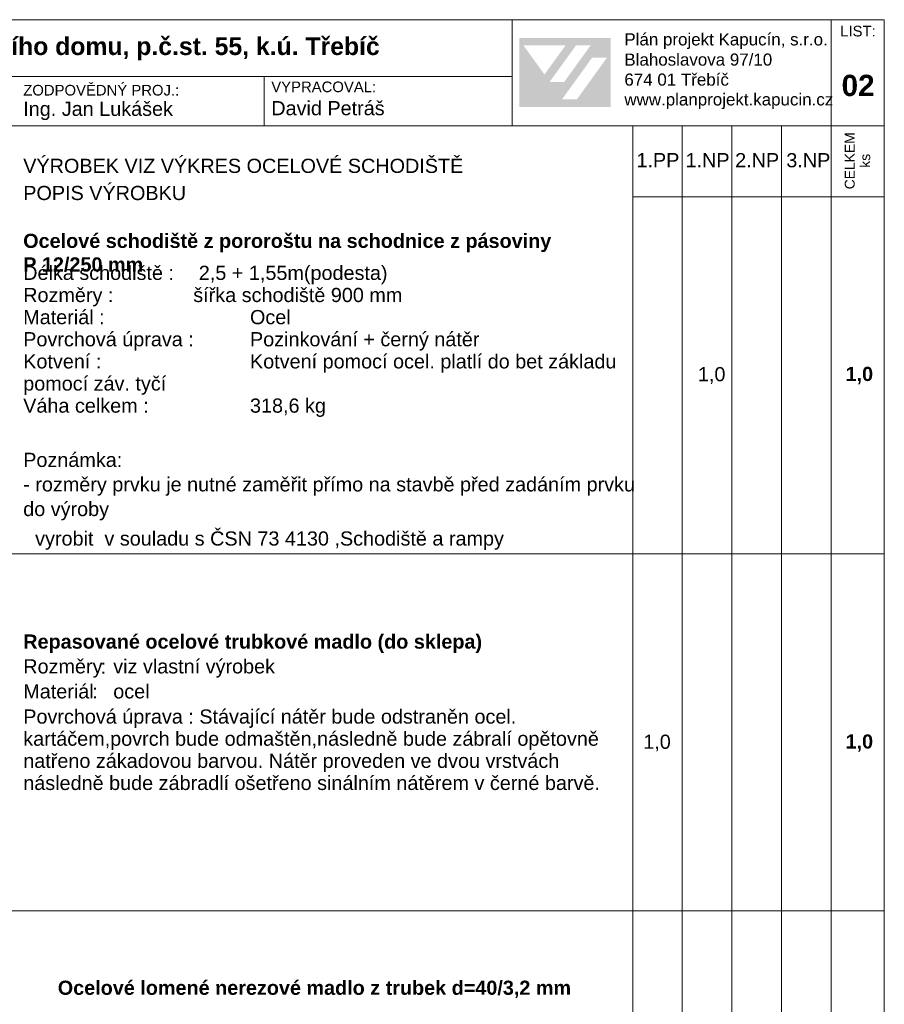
# Model space of a CAD drawing. Header units: millimetres. Extents: x 15381 to 191117, y -190522 to 367005.
# Tile 33 of 79: x 94917 to 107117, y -33472 to -19572. Entities that reach past the tile are written whole.
import ezdxf

# ---------------------------------------------------------------- set-up
doc = ezdxf.new("R2010")
doc.units = ezdxf.units.MM
doc.header["$MEASUREMENT"] = 0
doc.styles.add('GENEROVANÝ_STYL_1', font='txt')
doc.styles.add('GENEROVANÝ_STYL_2', font='txt')

msp = doc.modelspace()

# ---------------------------------------------------------------- hatches: boundary and pattern name
at = {"linetype": 'Continuous', "lineweight": 13}
h = msp.add_hatch(color=1, dxfattribs=at)
h.paths.add_polyline_path([(101965.1, -20803.8), (103255.5, -20803.8), (103255.5, -19830.3), (101965.1, -19830.3)])
h.paths.add_polyline_path([(102024.4, -19933.3), (102619.5, -19934.4), (102322.2, -20345.5)], flags=0)
h.paths.add_polyline_path([(102394.9, -20450.3), (102768.7, -19932.8), (102974.3, -19932.8), (102600.4, -20451.3)], flags=0)
h.paths.add_polyline_path([(102781.2, -20694), (102571.6, -20694), (102994.1, -20108.5), (103203.6, -20108.5)], flags=0)

# ---------------------------------------------------------------- linework, layer by layer
at = {"color": 7, "linetype": 'Continuous', "lineweight": 20}
for p, q in [((107117.4, -19571.8), (88117.4, -19571.8)), ((101867.4, -21071.8), (101867.4, -19571.8)), ((106367.4, -19571.8), (106367.4, -21071.8)), ((107117.4, -47271.8), (107117.4, -19571.8)), ((101867.4, -20371.8), (88117.4, -20371.8)), ((98367.4, -20371.8), (98367.4, -21071.8)), ((107117.4, -21071.8), (88117.4, -21071.8)), ((103567.4, -21071.8), (103567.4, -22071.8)), ((104267.4, -21071.8), (104267.4, -22071.8)), ((104967.4, -21071.8), (104967.4, -22071.8)), ((105667.4, -21071.8), (105667.4, -22071.8)), ((106367.4, -21071.8), (106367.4, -22071.8)), ((107117.4, -22071.8), (103567.4, -22071.8)), ((103567.4, -22071.8), (103567.4, -47271.8)), ((104267.4, -22071.8), (104267.4, -47271.8)), ((104967.4, -22071.8), (104967.4, -47271.8)), ((105667.4, -22071.8), (105667.4, -47271.8)), ((106367.4, -22071.8), (106367.4, -27111.8)), ((107117.4, -27111.8), (88117.4, -27111.8)), ((106367.4, -27111.8), (106367.4, -32151.8)), ((107117.4, -32151.8), (88117.4, -32151.8)), ((106367.4, -32151.8), (106367.4, -37191.8))]:
    msp.add_line(p, q, dxfattribs=at)

# ---------------------------------------------------------------- texts
at = {"color": 7, "linetype": 'Continuous', "lineweight": 20, "attachment_point": 7}
for s, insert, char_height, style in [('\\A1;{\\pql;\\fArial|b0|i0|c238|p38;LIST:}', (106495.5, -19809.9), 150, 'GENEROVANÝ_STYL_1'), ('\\A1;{\\pql;\\fArial|b1|i0|c238|p38;Stavební úpravy polyfunkčního domu, p.č.st. 55, k.ú. Třebíč}', (90139.9, -20146.2), 250, 'GENEROVANÝ_STYL_2'), ('\\A1;{\\pql;\\fArial|b0|i0|c238|p38;Plán projekt Kapucín, s.r.o.}', (103449.6, -19986.8), 171.134, 'GENEROVANÝ_STYL_1'), ('\\A1;{\\pql;\\fArial|b0|i0|c238|p38;Blahoslavova 97/10}', (103449.6, -20222.9), 171.134, 'GENEROVANÝ_STYL_1'), ('\\A1;{\\pql;\\fArial|b0|i0|c238|p38;674 01 Třebíč}', (103449.6, -20505.5), 171.134, 'GENEROVANÝ_STYL_1'), ('\\A1;{\\pql;\\fArial|b1|i0|c238|p38;02}', (106514.7, -20653.9), 300, 'GENEROVANÝ_STYL_2'), ('\\A1;{\\pql;\\fArial|b0|i0|c238|p38;ZODPOVĚDNÝ PROJ.:}', (94967.4, -20644.5), 150, 'GENEROVANÝ_STYL_1'), ('\\A1;{\\pql;\\fArial|b0|i0|c238|p38;VYPRACOVAL:}', (98467.4, -20597.2), 150, 'GENEROVANÝ_STYL_1'), ('\\A1;{\\pql;\\fArial|b0|i0|c238|p38;David Petráš}', (98467.4, -20923.4), 200, 'GENEROVANÝ_STYL_1'), ('\\A1;{\\pql;\\fArial|b0|i0|c238|p38;www.planprojekt.kapucin.cz}', (103449.6, -20834.4), 171, 'GENEROVANÝ_STYL_1'), ('\\A1;{\\pql;\\fArial|b0|i0|c238|p38;Ing. Jan Lukášek}', (94967.4, -20990), 200, 'GENEROVANÝ_STYL_1'), ('\\A1;{\\pql;\\fArial|b0|i0|c238|p38;VÝROBEK VIZ VÝKRES\\fArial|b0|i0|c238|p38; OCELOVÉ SCHODIŠTĚ\\fArial|b0|i0|c238|p38; }', (94967.4, -21737.8), 200, 'GENEROVANÝ_STYL_1'), ('\\A1;{\\pql;\\fArial|b0|i0|c238|p38;1.PP}', (103620.3, -21654.7), 200, 'GENEROVANÝ_STYL_1'), ('\\A1;{\\pql;\\fArial|b0|i0|c238|p38;1.NP}', (104312.9, -21654.7), 200, 'GENEROVANÝ_STYL_1'), ('\\A1;{\\pql;\\fArial|b0|i0|c238|p38;2.NP}', (105012.9, -21654.7), 200, 'GENEROVANÝ_STYL_1'), ('\\A1;{\\pql;\\fArial|b0|i0|c238|p38;3\\fArial|b0|i0|c238|p38;.NP}', (105734.7, -21658.1), 200, 'GENEROVANÝ_STYL_1'), ('\\A1;{\\pql;\\fArial|b0|i0|c238|p38;POPIS VÝROBKU}', (94967.4, -22121), 200, 'GENEROVANÝ_STYL_1'), ('\\A1;{\\pql;\\fArial|b1|i0|c238|p38;Ocelové schodiště z \\fArial|b1|i0|c238|p38;p\\fArial|b1|i0|c238|p38;ororoštu na schodnice z pásoviny\\P\\pql;\\fArial|b1|i0|c238|p38;P 12/250 mm\\P\\pql;\\fArial|b1|i0|c238|p38;}', (94966.7, -23132.9), 200, 'GENEROVANÝ_STYL_2'), ('\\A1;{\\pql;\\fArial|b0|i0|c238|p38;1,0}', (104487.4, -24713.2), 200, 'GENEROVANÝ_STYL_1'), ('\\A1;{\\pql;\\fArial|b1|i0|c238|p38;1,0}', (106570.7, -24718), 200, 'GENEROVANÝ_STYL_2'), ('\\A1;{\\pql;\\fArial|b0|i0|c238|p38;Poznámka:}', (94966.7, -25889.2), 200, 'GENEROVANÝ_STYL_1'), ('\\A1;{\\pql;\\fArial|b0|i0|c238|p38;- rozměry prvku je nutné zaměřit přímo na stavbě před zadáním prvku}', (94966.7, -26291.7), 200, 'GENEROVANÝ_STYL_1'), ('\\A1;{\\pql;\\fArial|b0|i0|c238|p38;do výroby}', (94966.7, -26639.7), 200, 'GENEROVANÝ_STYL_1'), ('\\A1;{\\pql;\\fArial|b0|i0|c238|p38;vyrobit  v souladu s ČSN 73 4130 ,Schodišt\\fArial|b0|i0|c238|p38;ě\\fArial|b0|i0|c238|p38; a rampy}', (95134.9, -27056.3), 200, 'GENEROVANÝ_STYL_1'), ('\\A1;{\\pql;\\fArial|b1|i0|c238|p38;Repasované ocelové \\fArial|b1|i0|c238|p38;trubkové \\fArial|b1|i0|c238|p38;madlo (do sklepa)}', (94967.4, -28511.5), 200, 'GENEROVANÝ_STYL_2'), ('\\A1;{\\pql;\\fArial|b0|i0|c238|p38;Rozměry}', (94967.4, -28861.3), 200, 'GENEROVANÝ_STYL_1'), ('\\A1;{\\pql;\\fArial|b0|i0|c238|p38;viz vlastní výrobek}', (96237.4, -28861.3), 200, 'GENEROVANÝ_STYL_1'), ('\\A1;{\\pql;\\fArial|b0|i0|c238|p38;:}', (96059.1, -28803.7), 200, 'GENEROVANÝ_STYL_1'), ('\\A1;{\\pql;\\fArial|b0|i0|c238|p38;^I}', (96135.9, -28803.7), 200, 'GENEROVANÝ_STYL_1'), ('\\A1;{\\pql;\\fArial|b0|i0|c238|p38;^I}', (97650.9, -28803.7), 200, 'GENEROVANÝ_STYL_1'), ('\\A1;{\\pql;\\fArial|b0|i0|c238|p38;^I}', (98142.4, -28803.7), 200, 'GENEROVANÝ_STYL_1'), ('\\A1;{\\pql;\\fArial|b0|i0|c238|p38;Materiál}', (94967.4, -29156.8), 200, 'GENEROVANÝ_STYL_1'), ('\\A1;{\\pql;\\fArial|b0|i0|c238|p38;:}', (95940.2, -29153.6), 200, 'GENEROVANÝ_STYL_1'), ('\\A1;{\\pql;\\fArial|b0|i0|c238|p38;ocel}', (96237.4, -29156.8), 200, 'GENEROVANÝ_STYL_1'), ('\\A1;{\\pql;\\fArial|b0|i0|c238|p38;^I}', (96017, -29153.6), 200, 'GENEROVANÝ_STYL_1'), ('\\A1;{\\pql;\\fArial|b0|i0|c238|p38;1,0}', (103716.2, -29902.3), 200, 'GENEROVANÝ_STYL_1'), ('\\A1;{\\pql;\\fArial|b1|i0|c238|p38;1,0}', (106570.7, -29907.1), 200, 'GENEROVANÝ_STYL_2'), ('\\A1;{\\pql;\\fArial|b1|i0|c238|p38;Ocelové lomené nerezové madlo z trubek d=40/3,2 mm}', (95454.4, -33383.3), 200, 'GENEROVANÝ_STYL_2')]:
    msp.add_mtext(s, dxfattribs=dict(at, insert=insert, char_height=char_height, style=style))
at = {"color": 7, "linetype": 'Continuous', "lineweight": 20, "insert": (106919.6, -21966.1), "char_height": 140, "attachment_point": 7, "rotation": 90, "line_spacing_factor": 0.93321, "style": 'GENEROVANÝ_STYL_1'}
msp.add_mtext('\\A1;{\\pql;\\fArial|b0|i0|c238|p38;CELKEM\\P\\pqc;\\fArial|b0|i0|c238|p38;ks}', dxfattribs=at)
at = {"color": 7, "linetype": 'Continuous', "lineweight": 20, "char_height": 200, "attachment_point": 7, "style": 'GENEROVANÝ_STYL_1'}
for s, insert, width, line_spacing_factor in [('\\A1;{\\pql;\\fArial|b0|i0|c238|p38;Délka schodiště : ^I 2,5 + 1,55m(podesta)\\P\\pql;\\fArial|b0|i0|c238|p38;Rozměry : ^I^Išířka schodiště 900 mm\\P\\pql;\\fArial|b0|i0|c238|p38;Materiál : ^I^I^IOcel\\P\\pql;\\fArial|b0|i0|c238|p38;Povrchová úprava :^IPozinkování + černý nátěr\\P\\pql;\\fArial|b0|i0|c238|p38;Kotvení : ^I^I^IKotvení pomocí ocel. platlí do bet základu pomocí záv. tyčí\\P\\pql;\\fArial|b0|i0|c238|p38;Váha celkem :^I^I318,6 \\fArial|b0|i0|c238|p38;k\\fArial|b0|i0|c238|p38;g}', (94966.7, -25180.4), 8450.6, 0.936954), ('\\A1;{\\pql;\\fArial|b0|i0|c238|p38;Povrchová úprava\\fArial|b0|i0|c238|p38; : Stávající nátěr bude odstraněn ocel. kartáčem,povrch bude odmaštěn,následně bude zábralí opětovně natřeno zákadovou barvou. Nátěr proveden ve dvou vrstvách následně bude zábradlí ošetřeno sinálním nátěrem v černé barvě.}', (94967.4, -30449.6), 8367.849, 0.936819)]:
    msp.add_mtext(s, dxfattribs=dict(at, insert=insert, width=width, line_spacing_factor=line_spacing_factor))

doc.saveas('drawing.dxf')
